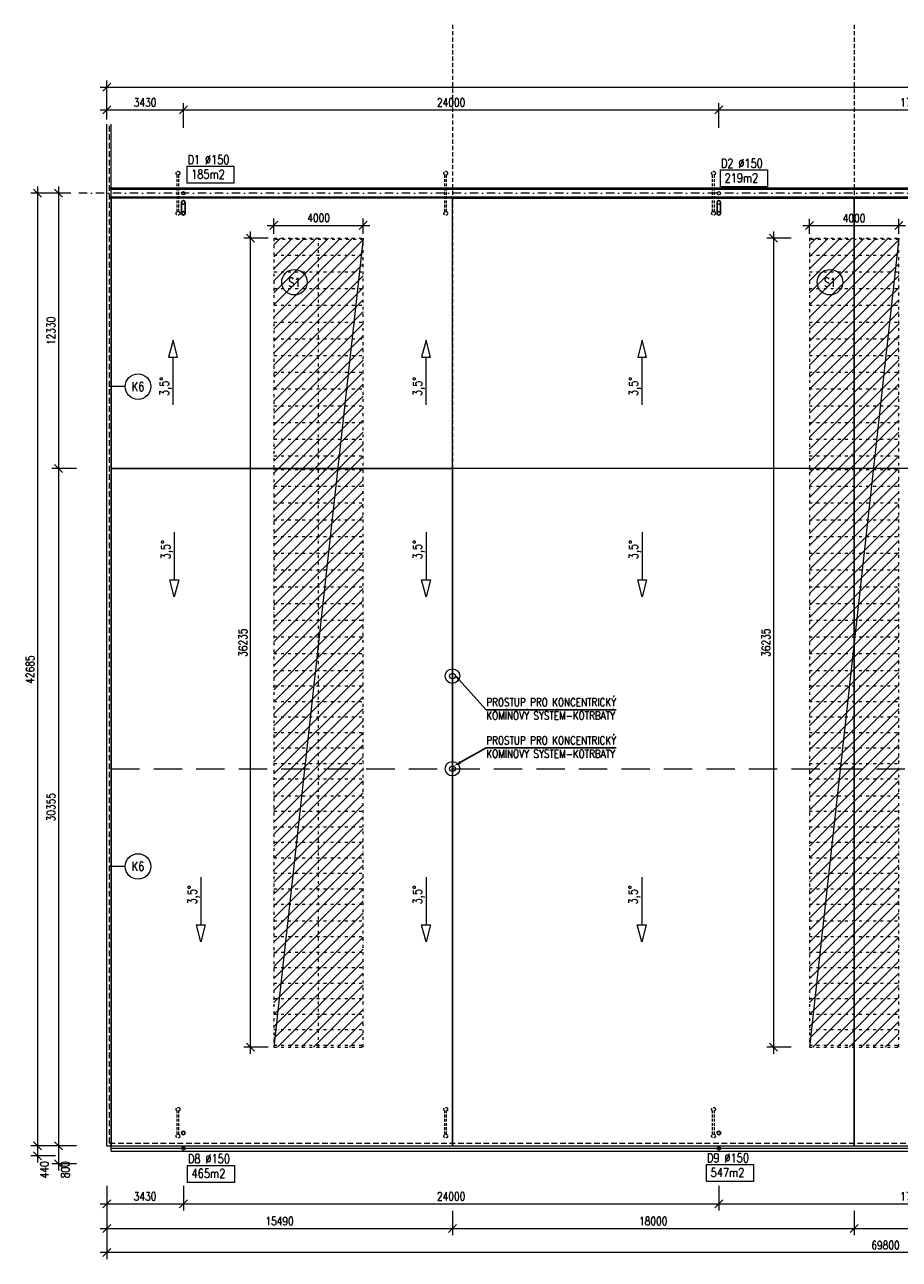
# Model space of a CAD drawing. Header units: millimetres. Extents: x -485339 to 350584, y -1189936 to 0.
# Tile 65 of 256: x -279914 to -240717, y -1147765 to -1092443. Entities that reach past the tile are written whole.
import ezdxf
from ezdxf import colors
from ezdxf.entities.mleader import LeaderData, LeaderLine
from ezdxf.enums import TextEntityAlignment as Align
from ezdxf.math import Vec2, Vec3

# ---------------------------------------------------------------- set-up
doc = ezdxf.new("R2010")
doc.units = ezdxf.units.MM
doc.header["$LTSCALE"] = 10
for name, pattern in [('DASHDOT', [25.4, 12.7, -6.35, 0, -6.35]), ('DASHED', [19.05, 12.7, -6.35]), ('DĚLICÍ2', [15.875, 6.35, -3.175, 0, -3.175, 0, -3.175]), ('ČÁRKOVANÁ', [19.05, 12.7, -6.35]), ('ČÁRKOVANÁ2', [9.525, 6.35, -3.175])]:
    doc.linetypes.add(name, pattern=pattern)
doc.layers.get('Defpoints').update_dxf_attribs({"color": 201})
doc.layers.add('Dešt_svod', color=201, linetype='Continuous')
for name, color, linetype, lineweight in [('N_kóty', 10, 'Continuous', 18), ('N_popis', 10, 'Continuous', 18), ('N_čáry_nad', 10, 'DĚLICÍ2', 18), ('N_čáry_plné', 10, 'Continuous', 18), ('N_čáry_pod', 10, 'ČÁRKOVANÁ', 18), ('N_šrary', 10, 'Continuous', 18), ('St_čáry_pod', 250, 'ČÁRKOVANÁ2', 18)]:
    doc.layers.add(name, color=color, linetype=linetype, lineweight=lineweight)
doc.layers.add('St_plocha_místn', color=140, linetype='Continuous', lineweight=18, plot=False)
doc.styles.get("Standard").update_dxf_attribs({"font": 'simplex.shx', "width": 0.8})
doc.dimstyles.new('stavebníM200', dxfattribs={"dimtxt": 370, "dimasz": 360, "dimexe": 300, "dimexo": 200, "dimgap": 150, "dimtad": 1, "dimdec": 0, "dimrnd": 5, "dimtxsty": 'Standard', "dimblk": 'OBLIQUE', "dimcen": -2.5, "dimdle": 300, "dimclrd": 256, "dimclre": 256, "dimclrt": 256, "dimadec": 4, "dimazin": 0, "dimtfac": 1, "dimtdec": 0, "dimtmove": 2, "dimatfit": 3, "dimldrblk": 'OBLIQUE', "dimfxl": 800, "dimfxlon": 1, "dimlwd": -1, "dimlwe": -1, "dimarcsym": 0})

# ---------------------------------------------------------------- blocks, each defined once
blk = doc.blocks.new('_OBLIQUE')
at = {"color": 0, "linetype": 'ByBlock'}
blk.add_line((-0.5, -0.5), (0.5, 0.5), dxfattribs=at)
blk = doc.blocks.new('*D7441')
at = {"layer": 'Defpoints', "color": 0}
for p in [(-277652, -1099998), (-278398, -1112328), (-276033, -1112328)]:
    blk.add_point(p, dxfattribs=at)
at = {"layer": 'N_kóty'}
for p, q in [((-278398, -1099698), (-278398, -1112628)), ((-277852, -1099998), (-278698, -1099998)), ((-277598, -1112328), (-278698, -1112328))]:
    blk.add_line(p, q, dxfattribs=at)
at = {"layer": 'N_kóty', "linetype": 'ByBlock', "xscale": 360, "yscale": 360, "zscale": 360}
for p, rotation in [((-278398, -1099998), 90), ((-278398, -1112328), 270)]:
    blk.add_blockref('_OBLIQUE', p, dxfattribs=dict(at, rotation=rotation))
at = {"layer": 'N_kóty', "ltscale": 2, "insert": (-278733, -1106163), "char_height": 370, "attachment_point": 5, "rotation": 90}
blk.add_mtext('12330', dxfattribs=at)
blk = doc.blocks.new('*D7442')
at = {"layer": 'Defpoints', "color": 0}
for p in [(-276033, -1112328), (-278398, -1142683), (-276233, -1142683)]:
    blk.add_point(p, dxfattribs=at)
at = {"layer": 'N_kóty'}
for p, q in [((-277598, -1112328), (-278698, -1112328)), ((-278398, -1112028), (-278398, -1142983)), ((-277598, -1142683), (-278698, -1142683))]:
    blk.add_line(p, q, dxfattribs=at)
at = {"layer": 'N_kóty', "linetype": 'ByBlock', "xscale": 360, "yscale": 360, "zscale": 360}
for p, rotation in [((-278398, -1112328), 90), ((-278398, -1142683), 270)]:
    blk.add_blockref('_OBLIQUE', p, dxfattribs=dict(at, rotation=rotation))
at = {"layer": 'N_kóty', "ltscale": 2, "insert": (-278733, -1127505), "char_height": 370, "attachment_point": 5, "rotation": 90}
blk.add_mtext('30355', dxfattribs=at)
blk = doc.blocks.new('*D7443')
at = {"layer": 'Defpoints', "color": 0}
for p in [(-276033, -1099998), (-279336, -1142683), (-276233, -1142683)]:
    blk.add_point(p, dxfattribs=at)
at = {"layer": 'N_kóty'}
for p, q in [((-279336, -1099698), (-279336, -1142983)), ((-278536, -1099998), (-279636, -1099998)), ((-278536, -1142683), (-279636, -1142683))]:
    blk.add_line(p, q, dxfattribs=at)
at = {"layer": 'N_kóty', "linetype": 'ByBlock', "xscale": 360, "yscale": 360, "zscale": 360}
for p, rotation in [((-279336, -1099998), 90), ((-279336, -1142683), 270)]:
    blk.add_blockref('_OBLIQUE', p, dxfattribs=dict(at, rotation=rotation))
at = {"layer": 'N_kóty', "ltscale": 2, "insert": (-279671, -1121340), "char_height": 370, "attachment_point": 5, "rotation": 90}
blk.add_mtext('42685', dxfattribs=at)
blk = doc.blocks.new('*D7444')
at = {"layer": 'Defpoints', "color": 0}
for p in [(-276233, -1144387), (-260743, -1144387), (-260743, -1146388)]:
    blk.add_point(p, dxfattribs=at)
at = {"layer": 'N_kóty'}
for p, q in [((-276233, -1145588), (-276233, -1146688)), ((-260743, -1145588), (-260743, -1146688)), ((-276533, -1146388), (-260443, -1146388))]:
    blk.add_line(p, q, dxfattribs=at)
at = {"layer": 'N_kóty', "linetype": 'ByBlock', "xscale": 360, "yscale": 360, "zscale": 360, "rotation": 180}
blk.add_blockref('_OBLIQUE', (-276233, -1146388), dxfattribs=at)
at = {"layer": 'N_kóty', "linetype": 'ByBlock', "xscale": 360, "yscale": 360, "zscale": 360}
blk.add_blockref('_OBLIQUE', (-260743, -1146388), dxfattribs=at)
at = {"layer": 'N_kóty', "ltscale": 2, "insert": (-268488, -1146053), "char_height": 370, "attachment_point": 5}
blk.add_mtext('15490', dxfattribs=at)
blk = doc.blocks.new('*D7445')
at = {"layer": 'Defpoints', "color": 0}
for p in [(-260743, -1144387), (-242743, -1144267), (-242743, -1146388)]:
    blk.add_point(p, dxfattribs=at)
at = {"layer": 'N_kóty'}
for p, q in [((-260743, -1145588), (-260743, -1146688)), ((-242743, -1145588), (-242743, -1146688)), ((-261043, -1146388), (-242443, -1146388))]:
    blk.add_line(p, q, dxfattribs=at)
at = {"layer": 'N_kóty', "linetype": 'ByBlock', "xscale": 360, "yscale": 360, "zscale": 360, "rotation": 180}
blk.add_blockref('_OBLIQUE', (-260743, -1146388), dxfattribs=at)
at = {"layer": 'N_kóty', "linetype": 'ByBlock', "xscale": 360, "yscale": 360, "zscale": 360}
blk.add_blockref('_OBLIQUE', (-242743, -1146388), dxfattribs=at)
at = {"layer": 'N_kóty', "ltscale": 2, "insert": (-251743, -1146053), "char_height": 370, "attachment_point": 5}
blk.add_mtext('18000', dxfattribs=at)
blk = doc.blocks.new('*D7446')
at = {"layer": 'Defpoints', "color": 0}
for p in [(-242743, -1144267), (-225043, -1144387), (-225043, -1146388)]:
    blk.add_point(p, dxfattribs=at)
at = {"layer": 'N_kóty'}
for p, q in [((-242743, -1145588), (-242743, -1146688)), ((-225043, -1145588), (-225043, -1146688)), ((-243043, -1146388), (-224743, -1146388))]:
    blk.add_line(p, q, dxfattribs=at)
at = {"layer": 'N_kóty', "linetype": 'ByBlock', "xscale": 360, "yscale": 360, "zscale": 360, "rotation": 180}
blk.add_blockref('_OBLIQUE', (-242743, -1146388), dxfattribs=at)
at = {"layer": 'N_kóty', "linetype": 'ByBlock', "xscale": 360, "yscale": 360, "zscale": 360}
blk.add_blockref('_OBLIQUE', (-225043, -1146388), dxfattribs=at)
at = {"layer": 'N_kóty', "ltscale": 2, "insert": (-233893, -1146053), "char_height": 370, "attachment_point": 5}
blk.add_mtext('17700', dxfattribs=at)
blk = doc.blocks.new('*D7448')
at = {"layer": 'Defpoints', "color": 0}
for p in [(-276233, -1144387), (-206433, -1144827), (-276233, -1147465)]:
    blk.add_point(p, dxfattribs=at)
at = {"layer": 'N_kóty'}
for p, q in [((-276233, -1146665), (-276233, -1147765)), ((-206433, -1146665), (-206433, -1147765)), ((-206133, -1147465), (-276533, -1147465))]:
    blk.add_line(p, q, dxfattribs=at)
at = {"layer": 'N_kóty', "linetype": 'ByBlock', "xscale": 360, "yscale": 360, "zscale": 360, "rotation": 180}
blk.add_blockref('_OBLIQUE', (-276233, -1147465), dxfattribs=at)
at = {"layer": 'N_kóty', "linetype": 'ByBlock', "xscale": 360, "yscale": 360, "zscale": 360}
blk.add_blockref('_OBLIQUE', (-206433, -1147465), dxfattribs=at)
at = {"layer": 'N_kóty', "ltscale": 2, "insert": (-241334, -1147130), "char_height": 370, "attachment_point": 5}
blk.add_mtext('69800', dxfattribs=at)
blk = doc.blocks.new('*D7449')
at = {"layer": 'Defpoints', "color": 0}
for p in [(-272803, -1142186), (-276233, -1142683), (-272803, -1145279)]:
    blk.add_point(p, dxfattribs=at)
at = {"layer": 'N_kóty'}
for p, q in [((-276233, -1144479), (-276233, -1145579)), ((-272803, -1144479), (-272803, -1145579)), ((-276533, -1145279), (-272503, -1145279))]:
    blk.add_line(p, q, dxfattribs=at)
at = {"layer": 'N_kóty', "linetype": 'ByBlock', "xscale": 360, "yscale": 360, "zscale": 360, "rotation": 180}
blk.add_blockref('_OBLIQUE', (-276233, -1145279), dxfattribs=at)
at = {"layer": 'N_kóty', "linetype": 'ByBlock', "xscale": 360, "yscale": 360, "zscale": 360}
blk.add_blockref('_OBLIQUE', (-272803, -1145279), dxfattribs=at)
at = {"layer": 'N_kóty', "ltscale": 2, "insert": (-274518, -1144944), "char_height": 370, "attachment_point": 5}
blk.add_mtext('3430', dxfattribs=at)
blk = doc.blocks.new('*D7450')
at = {"layer": 'Defpoints', "color": 0}
for p in [(-272803, -1142186), (-248803, -1142186), (-248803, -1145279)]:
    blk.add_point(p, dxfattribs=at)
at = {"layer": 'N_kóty'}
for p, q in [((-272803, -1144479), (-272803, -1145579)), ((-248803, -1144479), (-248803, -1145579)), ((-273103, -1145279), (-248503, -1145279))]:
    blk.add_line(p, q, dxfattribs=at)
at = {"layer": 'N_kóty', "linetype": 'ByBlock', "xscale": 360, "yscale": 360, "zscale": 360, "rotation": 180}
blk.add_blockref('_OBLIQUE', (-272803, -1145279), dxfattribs=at)
at = {"layer": 'N_kóty', "linetype": 'ByBlock', "xscale": 360, "yscale": 360, "zscale": 360}
blk.add_blockref('_OBLIQUE', (-248803, -1145279), dxfattribs=at)
at = {"layer": 'N_kóty', "ltscale": 2, "insert": (-260803, -1144944), "char_height": 370, "attachment_point": 5}
blk.add_mtext('24000', dxfattribs=at)
blk = doc.blocks.new('*D7451')
at = {"layer": 'Defpoints', "color": 0}
for p in [(-248803, -1142186), (-231283, -1142106), (-231283, -1145279)]:
    blk.add_point(p, dxfattribs=at)
at = {"layer": 'N_kóty'}
for p, q in [((-248803, -1144479), (-248803, -1145579)), ((-231283, -1144479), (-231283, -1145579)), ((-249103, -1145279), (-230983, -1145279))]:
    blk.add_line(p, q, dxfattribs=at)
at = {"layer": 'N_kóty', "linetype": 'ByBlock', "xscale": 360, "yscale": 360, "zscale": 360, "rotation": 180}
blk.add_blockref('_OBLIQUE', (-248803, -1145279), dxfattribs=at)
at = {"layer": 'N_kóty', "linetype": 'ByBlock', "xscale": 360, "yscale": 360, "zscale": 360}
blk.add_blockref('_OBLIQUE', (-231283, -1145279), dxfattribs=at)
at = {"layer": 'N_kóty', "ltscale": 2, "insert": (-240043, -1144944), "char_height": 370, "attachment_point": 5}
blk.add_mtext('17520', dxfattribs=at)
blk = doc.blocks.new('*D7457')
at = {"layer": 'Defpoints', "color": 0}
for p in [(-272803, -1096263), (-276233, -1096898), (-272803, -1099998)]:
    blk.add_point(p, dxfattribs=at)
at = {"layer": 'N_kóty'}
for p, q in [((-276533, -1096263), (-272503, -1096263)), ((-276233, -1096698), (-276233, -1095963)), ((-272803, -1097063), (-272803, -1095963))]:
    blk.add_line(p, q, dxfattribs=at)
at = {"layer": 'N_kóty', "linetype": 'ByBlock', "xscale": 360, "yscale": 360, "zscale": 360, "rotation": 180}
blk.add_blockref('_OBLIQUE', (-276233, -1096263), dxfattribs=at)
at = {"layer": 'N_kóty', "linetype": 'ByBlock', "xscale": 360, "yscale": 360, "zscale": 360}
blk.add_blockref('_OBLIQUE', (-272803, -1096263), dxfattribs=at)
at = {"layer": 'N_kóty', "ltscale": 2, "insert": (-274518, -1095928), "char_height": 370, "attachment_point": 5}
blk.add_mtext('3430', dxfattribs=at)
blk = doc.blocks.new('*D7458')
at = {"layer": 'Defpoints', "color": 0}
for p in [(-248803, -1096263), (-272803, -1099998), (-248803, -1099998)]:
    blk.add_point(p, dxfattribs=at)
at = {"layer": 'N_kóty'}
for p, q in [((-273103, -1096263), (-248503, -1096263)), ((-272803, -1097063), (-272803, -1095963)), ((-248803, -1097063), (-248803, -1095963))]:
    blk.add_line(p, q, dxfattribs=at)
at = {"layer": 'N_kóty', "linetype": 'ByBlock', "xscale": 360, "yscale": 360, "zscale": 360, "rotation": 180}
blk.add_blockref('_OBLIQUE', (-272803, -1096263), dxfattribs=at)
at = {"layer": 'N_kóty', "linetype": 'ByBlock', "xscale": 360, "yscale": 360, "zscale": 360}
blk.add_blockref('_OBLIQUE', (-248803, -1096263), dxfattribs=at)
at = {"layer": 'N_kóty', "ltscale": 2, "insert": (-260803, -1095928), "char_height": 370, "attachment_point": 5}
blk.add_mtext('24000', dxfattribs=at)
blk = doc.blocks.new('*D7459')
at = {"layer": 'Defpoints', "color": 0}
for p in [(-231283, -1096263), (-248803, -1099998), (-231283, -1099998)]:
    blk.add_point(p, dxfattribs=at)
at = {"layer": 'N_kóty'}
for p, q in [((-249103, -1096263), (-230983, -1096263)), ((-248803, -1097063), (-248803, -1095963)), ((-231283, -1097063), (-231283, -1095963))]:
    blk.add_line(p, q, dxfattribs=at)
at = {"layer": 'N_kóty', "linetype": 'ByBlock', "xscale": 360, "yscale": 360, "zscale": 360, "rotation": 180}
blk.add_blockref('_OBLIQUE', (-248803, -1096263), dxfattribs=at)
at = {"layer": 'N_kóty', "linetype": 'ByBlock', "xscale": 360, "yscale": 360, "zscale": 360}
blk.add_blockref('_OBLIQUE', (-231283, -1096263), dxfattribs=at)
at = {"layer": 'N_kóty', "ltscale": 2, "insert": (-240043, -1095928), "char_height": 370, "attachment_point": 5}
blk.add_mtext('17520', dxfattribs=at)
blk = doc.blocks.new('*D7464')
at = {"layer": 'Defpoints', "color": 0}
for p in [(-179563, -1095241), (-276233, -1096898), (-179563, -1096898)]:
    blk.add_point(p, dxfattribs=at)
at = {"layer": 'N_kóty'}
for p, q in [((-276533, -1095241), (-179263, -1095241)), ((-276233, -1096041), (-276233, -1094941)), ((-179563, -1096041), (-179563, -1094941))]:
    blk.add_line(p, q, dxfattribs=at)
at = {"layer": 'N_kóty', "linetype": 'ByBlock', "xscale": 360, "yscale": 360, "zscale": 360, "rotation": 180}
blk.add_blockref('_OBLIQUE', (-276233, -1095241), dxfattribs=at)
at = {"layer": 'N_kóty', "linetype": 'ByBlock', "xscale": 360, "yscale": 360, "zscale": 360}
blk.add_blockref('_OBLIQUE', (-179563, -1095241), dxfattribs=at)
at = {"layer": 'N_kóty', "ltscale": 2, "insert": (-227898, -1094906), "char_height": 370, "attachment_point": 5}
blk.add_mtext('96670', dxfattribs=at)
blk = doc.blocks.new('*D7476')
at = {"layer": 'Defpoints', "color": 0}
for p in [(-206433, -1142683), (-278398, -1143483), (-206433, -1143483)]:
    blk.add_point(p, dxfattribs=at)
at = {"layer": 'N_kóty'}
for p, q in [((-278398, -1142383), (-278398, -1143783)), ((-277598, -1142683), (-278698, -1142683)), ((-277598, -1143483), (-278698, -1143483))]:
    blk.add_line(p, q, dxfattribs=at)
at = {"layer": 'N_kóty', "linetype": 'ByBlock', "xscale": 360, "yscale": 360, "zscale": 360}
for p, rotation in [((-278398, -1142683), 90), ((-278398, -1143483), 270)]:
    blk.add_blockref('_OBLIQUE', p, dxfattribs=dict(at, rotation=rotation))
at = {"layer": 'N_kóty', "ltscale": 2, "insert": (-278091, -1143750), "char_height": 370, "attachment_point": 5, "rotation": 90}
blk.add_mtext('800', dxfattribs=at)
blk = doc.blocks.new('*D7477')
at = {"layer": 'Defpoints', "color": 0}
for p in [(-207371, -1142683), (-279336, -1143123), (-207371, -1143123)]:
    blk.add_point(p, dxfattribs=at)
at = {"layer": 'N_kóty'}
for p, q in [((-279336, -1142383), (-279336, -1143423)), ((-278536, -1142683), (-279636, -1142683)), ((-278536, -1143123), (-279636, -1143123))]:
    blk.add_line(p, q, dxfattribs=at)
at = {"layer": 'N_kóty', "linetype": 'ByBlock', "xscale": 360, "yscale": 360, "zscale": 360}
for p, rotation in [((-279336, -1142683), 90), ((-279336, -1143123), 270)]:
    blk.add_blockref('_OBLIQUE', p, dxfattribs=dict(at, rotation=rotation))
at = {"layer": 'N_kóty', "ltscale": 2, "insert": (-279029, -1143750), "char_height": 370, "attachment_point": 5, "rotation": 90}
blk.add_mtext('440', dxfattribs=at)
blk = doc.blocks.new('G$CF626FB6D')
at = {"layer": 'N_čáry_nad', "linetype": 'ByBlock', "ltscale": 2}
for p, q in [((-4050, 0), (-4050, -36237.5)), ((-50, -36237.5), (-50, 0)), ((-50, -55), (-4050, -55)), ((-4050, -20055), (-50, -20055)), ((-4050, -20750), (-50, -20750)), ((-4050, -21445), (-50, -21445)), ((-4050, -22140), (-50, -22140)), ((-4050, -22835), (-50, -22835)), ((-4050, -23530), (-50, -23530)), ((-4050, -24225), (-50, -24225)), ((-4050, -25670), (-50, -25670)), ((-4050, -26365), (-50, -26365)), ((-4050, -27060), (-50, -27060)), ((-4050, -27755), (-50, -27755)), ((-4050, -28450), (-50, -28450)), ((-4050, -29145), (-50, -29145)), ((-4050, -29840), (-50, -29840)), ((-4050, -31285), (-50, -31285)), ((-4050, -31980), (-50, -31980)), ((-4050, -32675), (-50, -32675)), ((-4050, -33370), (-50, -33370)), ((-4050, -34065), (-50, -34065)), ((-4050, -34760), (-50, -34760)), ((-4050, -35455), (-50, -35455)), ((-4050, -36150), (-50, -36150))]:
    blk.add_line(p, q, dxfattribs=at)
for points in [[(-4050, 0), (-50, 0)], [(-2050, -36237.5), (-2050, -55)], [(-4050, -750), (-50, -750)], [(-4050, -1500), (-50, -1500)], [(-4050, -2250), (-50, -2250)], [(-4050, -3000), (-50, -3000)], [(-4050, -3750), (-50, -3750)], [(-4050, -4500), (-50, -4500)], [(-4050, -5250), (-50, -5250)], [(-4050, -6000), (-50, -6000)], [(-4050, -6750), (-50, -6750)], [(-4050, -7500), (-50, -7500)], [(-4050, -8250), (-50, -8250)], [(-4050, -9000), (-50, -9000)], [(-4050, -9750), (-50, -9750)], [(-4050, -10360), (-50, -10360)], [(-4050, -11110), (-50, -11110)], [(-4050, -11860), (-50, -11860)], [(-4050, -12610), (-50, -12610)], [(-4050, -13360), (-50, -13360)], [(-4050, -14110), (-50, -14110)], [(-4050, -14860), (-50, -14860)], [(-4050, -15610), (-50, -15610)], [(-4050, -16360), (-50, -16360)], [(-4050, -17110), (-50, -17110)], [(-4050, -17860), (-50, -17860)], [(-4050, -18610), (-50, -18610)], [(-4050, -19360), (-50, -19360)], [(-4050, -24975), (-50, -24975)], [(-4050, -30590), (-50, -30590)], [(-4050, -36237.5), (-50, -36237.5)]]:
    blk.add_lwpolyline(points, dxfattribs=at)
blk = doc.blocks.new('*D8666')
at = {"layer": 'Defpoints', "color": 0}
for p in [(-269796, -1102015), (-268742, -1102015), (-268742, -1138253)]:
    blk.add_point(p, dxfattribs=at)
at = {"layer": 'N_kóty', "ltscale": 2}
for p, q in [((-268996, -1102015), (-270096, -1102015)), ((-269796, -1138553), (-269796, -1101715)), ((-268996, -1138253), (-270096, -1138253))]:
    blk.add_line(p, q, dxfattribs=at)
at = {"layer": 'N_kóty', "linetype": 'ByBlock', "xscale": 360, "yscale": 360, "zscale": 360}
for p, rotation in [((-269796, -1102015), 90), ((-269796, -1138253), 270)]:
    blk.add_blockref('_OBLIQUE', p, dxfattribs=dict(at, rotation=rotation))
at = {"layer": 'N_kóty', "ltscale": 2, "insert": (-270131, -1120134), "char_height": 370, "attachment_point": 5, "rotation": 90}
blk.add_mtext('36235', dxfattribs=at)
blk = doc.blocks.new('*D8667')
at = {"layer": 'Defpoints', "color": 0}
for p in [(-264742, -1101434), (-268742, -1102015), (-264742, -1102015)]:
    blk.add_point(p, dxfattribs=at)
at = {"layer": 'N_kóty', "ltscale": 2}
for p, q in [((-269042, -1101434), (-264442, -1101434)), ((-268742, -1101815), (-268742, -1101134)), ((-264742, -1101815), (-264742, -1101134))]:
    blk.add_line(p, q, dxfattribs=at)
at = {"layer": 'N_kóty', "linetype": 'ByBlock', "xscale": 360, "yscale": 360, "zscale": 360, "rotation": 180}
blk.add_blockref('_OBLIQUE', (-268742, -1101434), dxfattribs=at)
at = {"layer": 'N_kóty', "linetype": 'ByBlock', "xscale": 360, "yscale": 360, "zscale": 360}
blk.add_blockref('_OBLIQUE', (-264742, -1101434), dxfattribs=at)
at = {"layer": 'N_kóty', "ltscale": 2, "insert": (-266742, -1101099), "char_height": 370, "attachment_point": 5}
blk.add_mtext('4000', dxfattribs=at)
blk = doc.blocks.new('*D8668')
at = {"layer": 'Defpoints', "color": 0}
for p in [(-240742, -1101447), (-244742, -1102015), (-240742, -1102015)]:
    blk.add_point(p, dxfattribs=at)
at = {"layer": 'N_kóty', "ltscale": 2}
for p, q in [((-245042, -1101447), (-240442, -1101447)), ((-244742, -1101815), (-244742, -1101147)), ((-240742, -1101815), (-240742, -1101147))]:
    blk.add_line(p, q, dxfattribs=at)
at = {"layer": 'N_kóty', "linetype": 'ByBlock', "xscale": 360, "yscale": 360, "zscale": 360, "rotation": 180}
blk.add_blockref('_OBLIQUE', (-244742, -1101447), dxfattribs=at)
at = {"layer": 'N_kóty', "linetype": 'ByBlock', "xscale": 360, "yscale": 360, "zscale": 360}
blk.add_blockref('_OBLIQUE', (-240742, -1101447), dxfattribs=at)
at = {"layer": 'N_kóty', "ltscale": 2, "insert": (-242742, -1101112), "char_height": 370, "attachment_point": 5}
blk.add_mtext('4000', dxfattribs=at)
blk = doc.blocks.new('*D8669')
at = {"layer": 'Defpoints', "color": 0}
for p in [(-244742, -1102015), (-246357, -1138253), (-244742, -1138253)]:
    blk.add_point(p, dxfattribs=at)
at = {"layer": 'N_kóty', "ltscale": 2}
for p, q in [((-245557, -1102015), (-246657, -1102015)), ((-246357, -1101715), (-246357, -1138553)), ((-245557, -1138253), (-246657, -1138253))]:
    blk.add_line(p, q, dxfattribs=at)
at = {"layer": 'N_kóty', "linetype": 'ByBlock', "xscale": 360, "yscale": 360, "zscale": 360}
for p, rotation in [((-246357, -1102015), 90), ((-246357, -1138253), 270)]:
    blk.add_blockref('_OBLIQUE', p, dxfattribs=dict(at, rotation=rotation))
at = {"layer": 'N_kóty', "ltscale": 2, "insert": (-246692, -1120134), "char_height": 370, "attachment_point": 5, "rotation": 90}
blk.add_mtext('36235', dxfattribs=at)

msp = doc.modelspace()

# ---------------------------------------------------------------- hatches: boundary and pattern name
at = {"layer": 'N_šrary', "linetype": 'DASHED'}
h = msp.add_hatch(dxfattribs=at)
h.set_pattern_fill('ANSI31', color=256, scale=120)
h.set_pattern_definition([(45, (-123876.9, -507532.73), (-269.40768, 269.40768), [])])
h.paths.add_polyline_path([(-268742, -1138252.9), (-264742, -1138252.9), (-264742, -1102015.4), (-268742, -1102015.4)])
h = msp.add_hatch(dxfattribs=at)
h.set_pattern_fill('ANSI31', color=256, scale=120)
h.set_pattern_definition([(45, (-99876.9, -507532.73), (-269.40768, 269.40768), [])])
h.paths.add_polyline_path([(-244742, -1138252.9), (-240742, -1138252.9), (-240742, -1102015.4), (-244742, -1102015.4)])

# ---------------------------------------------------------------- linework, layer by layer
at = {"layer": 'Dešt_svod'}
for points in [[(-272883.8, -1100406.5), (-272883.8, -1100897.9)], [(-272723.8, -1100406.5), (-272723.8, -1100897.9)], [(-248883.8, -1100406.5), (-248883.8, -1100897.9)], [(-248723.8, -1100406.5), (-248723.8, -1100897.9)]]:
    msp.add_lwpolyline(points, dxfattribs=at)
for centre in [(-272803.8, -1100406.5), (-248803.8, -1100406.5), (-272803.8, -1100897.9), (-248803.8, -1100897.9), (-272802.8, -1142105.7), (-248802.8, -1142105.7)]:
    msp.add_circle(centre, 80, dxfattribs=at)
at = {"layer": 'N_kóty'}
for centre in [(-272802.8, -1142797.2), (-248802.8, -1142797.2)]:
    msp.add_circle(centre, 75, dxfattribs=at)
at = {"layer": 'N_popis'}
for points in [[(-272633.3, -1098788.8), (-270533.7, -1098788.8), (-270533.7, -1099549.7), (-272633.3, -1099549.7)], [(-248730, -1098952.2), (-246630.4, -1098952.2), (-246630.4, -1099713.1), (-248730, -1099713.1)], [(-273264.7, -1106578), (-273464, -1107336.1), (-273065.5, -1107336.1)], [(-261925.4, -1106578), (-262124.6, -1107336.1), (-261726.1, -1107336.1)], [(-252243.3, -1106578), (-252442.5, -1107336.1), (-252044, -1107336.1)], [(-273208.8, -1118075.9), (-273408.1, -1117317.8), (-273009.6, -1117317.8)], [(-261925.4, -1118075.9), (-262124.6, -1117317.8), (-261726.1, -1117317.8)], [(-252243.3, -1118075.9), (-252442.5, -1117317.8), (-252044, -1117317.8)], [(-272019.6, -1133540.2), (-272218.8, -1132782.1), (-271820.3, -1132782.1)], [(-261925.4, -1133540.2), (-262124.6, -1132782.1), (-261726.1, -1132782.1)], [(-252260.6, -1133540.2), (-252459.8, -1132782.1), (-252061.3, -1132782.1)], [(-272611.9, -1143559.2), (-270512.3, -1143559.2), (-270512.3, -1144320.1), (-272611.9, -1144320.1)], [(-249352.2, -1143517.9), (-247252.6, -1143517.9), (-247252.6, -1144278.8), (-249352.2, -1144278.8)]]:
    msp.add_lwpolyline(points, close=True, dxfattribs=at)
for points in [[(-264742, -1102015.4), (-268742, -1138252.9)], [(-240742, -1102015.4), (-244742, -1138252.9)], [(-273264.7, -1109476.5), (-273264.7, -1107336.1)], [(-261925.4, -1109476.5), (-261925.4, -1107336.1)], [(-252243.3, -1109476.5), (-252243.3, -1107336.1)], [(-275406.5, -1108659.6), (-276126.6, -1108659.6)], [(-273208.8, -1115177.4), (-273208.8, -1117317.8)], [(-261925.4, -1115177.4), (-261925.4, -1117317.8)], [(-252243.3, -1115177.4), (-252243.3, -1117317.8)], [(-275406.5, -1130161.8), (-276126.6, -1130161.8)], [(-272019.6, -1130641.8), (-272019.6, -1132782.1)], [(-261925.4, -1130641.8), (-261925.4, -1132782.1)], [(-252260.6, -1130641.8), (-252260.6, -1132782.1)]]:
    msp.add_lwpolyline(points, dxfattribs=at)
for centre in [(-267825, -1103983.4), (-243825, -1103983.4), (-274834.6, -1108659.6), (-274834.6, -1130161.8)]:
    msp.add_circle(centre, 571.9, dxfattribs=at)
at = {"layer": 'N_čáry_nad', "linetype": 'DASHDOT', "ltscale": 3}
msp.add_lwpolyline([(-178801, -1099997.9), (-277652.3, -1099997.9)], dxfattribs=at)
at = {"layer": 'N_čáry_plné'}
for points in [[(-276232.7, -1142682.9), (-276232.7, -1096897.9)], [(-276032.7, -1142922.9), (-276032.7, -1096897.9)], [(-179563, -1099772.9), (-276112.7, -1099772.9)], [(-179563, -1099822.9), (-276112.7, -1099822.9)], [(-179563, -1100172.9), (-276112.7, -1100172.9)], [(-179563, -1100222.9), (-276112.7, -1100222.9)], [(-268792, -1112327.9), (-276032.7, -1112327.9)], [(-244792, -1112326.9), (-264692, -1112326.9)], [(-276032.7, -1142782.9), (-206432.7, -1142782.9)], [(-276032.7, -1142922.9), (-206432.7, -1142922.9)]]:
    msp.add_lwpolyline(points, dxfattribs=at)
for centre in [(-272802.8, -1099997.9), (-248802.8, -1099997.9)]:
    msp.add_circle(centre, 75, dxfattribs=at)
at = {"layer": 'N_čáry_plné', "lineweight": 18}
for centre, radius in [((-260743, -1121631.5), 325), ((-260743, -1121631.5), 125), ((-260743, -1125782.9), 325), ((-260743, -1125782.9), 125)]:
    msp.add_circle(centre, radius, dxfattribs=at)
at = {"layer": 'N_čáry_pod', "ltscale": 2}
for points in [[(-276112.7, -1142562.9), (-276112.7, -1096897.9)], [(-276232.7, -1142682.9), (-206432.7, -1142682.9)], [(-276112.7, -1142562.9), (-206432.7, -1142562.9)]]:
    msp.add_lwpolyline(points, dxfattribs=at)
at = {"layer": 'N_čáry_pod', "ltscale": 10}
msp.add_lwpolyline([(-276032.7, -1125782.9), (-206232.7, -1125782.9)], dxfattribs=at)
at = {"layer": 'St_plocha_místn'}
for points in [[(-276032.7, -1112326.9), (-260742, -1112326.9), (-260742, -1100222.9), (-276032.7, -1100222.9)], [(-242742, -1112326.9), (-260742, -1112326.9), (-260742, -1100222.9), (-242742, -1100222.9)], [(-225042.7, -1112326.9), (-242742, -1112326.9), (-242742, -1100222.9), (-225042.7, -1100222.9)], [(-276032.7, -1142682.9), (-260742, -1142682.9), (-260742, -1112326.9), (-276032.7, -1112326.9)], [(-260742, -1142682.9), (-242742, -1142682.9), (-242742, -1112326.9), (-260742, -1112326.9)], [(-242742, -1142682.9), (-225042.7, -1142682.9), (-225042.7, -1112326.9), (-242742, -1112326.9)]]:
    msp.add_lwpolyline(points, close=True, dxfattribs=at)
at = {"layer": 'St_čáry_pod', "color": 150, "ltscale": 3}
for points in [[(-260743, -1092443.2), (-260743, -1142682.9)], [(-242743, -1092443.2), (-242743, -1142562.9)]]:
    msp.add_lwpolyline(points, dxfattribs=at)
at = {"layer": 'St_čáry_pod', "lineweight": 18, "ltscale": 2}
for points in [[(-273082.7, -1100822.9), (-273082.7, -1099172.9)], [(-273002.7, -1100822.9), (-273002.7, -1099172.9)], [(-261082.7, -1100822.9), (-261082.7, -1099172.9)], [(-261002.7, -1100822.9), (-261002.7, -1099172.9)], [(-249082.7, -1100822.9), (-249082.7, -1099172.9)], [(-249002.7, -1100822.9), (-249002.7, -1099172.9)], [(-273082.7, -1142167.9), (-273082.7, -1141117.9)], [(-273002.7, -1142167.9), (-273002.7, -1141117.9)], [(-261082.7, -1142167.9), (-261082.7, -1141117.9)], [(-261002.7, -1142167.9), (-261002.7, -1141117.9)], [(-249082.7, -1142167.9), (-249082.7, -1141117.9)], [(-249002.7, -1142167.9), (-249002.7, -1141117.9)]]:
    msp.add_lwpolyline(points, dxfattribs=at)
at = {"layer": 'St_čáry_pod', "ltscale": 2}
for centre in [(-273042.7, -1099097.9), (-261042.7, -1099097.9), (-249042.7, -1099097.9), (-273042.7, -1100897.9), (-261042.7, -1100897.9), (-249042.7, -1100897.9), (-273042.7, -1141042.9), (-261042.7, -1141042.9), (-249042.7, -1141042.9), (-273042.7, -1142242.9), (-261042.7, -1142242.9), (-249042.7, -1142242.9)]:
    msp.add_circle(centre, 85, dxfattribs=at)

# ---------------------------------------------------------------- block references
at = {"layer": 'N_čáry_nad', "lineweight": 18}
for p in [(-264692, -1102015.4), (-240692, -1102015.4)]:
    msp.add_blockref('G$CF626FB6D', p, dxfattribs=at)

# ---------------------------------------------------------------- texts
at = {"layer": 'N_popis', "width": 0.8}
for s, p in [('D1 %%c150', (-272616.3, -1098691.2)), ('D2 %%c150', (-248713, -1098854.6)), ('185m2', (-272452.5, -1099346.1)), ('219m2', (-248549.2, -1099509.6)), ('D8 %%c150', (-272594.8, -1143461.6)), ('D9 %%c150', (-249335.1, -1143420.4)), ('465m2', (-272431.1, -1144116.6)), ('547m2', (-249171.4, -1144075.3))]:
    msp.add_text(s, height=400, dxfattribs=at).set_placement(p)
for s, p in [('S1', (-267825, -1103983.4)), ('S1', (-243825, -1103983.4)), ('K6', (-274834.6, -1108659.6)), ('K6', (-274834.6, -1130161.8))]:
    msp.add_text(s, height=400, dxfattribs=at).set_placement(p, align=Align.MIDDLE_CENTER)
for p in [(-273449.8, -1109080.1), (-262110.4, -1109080.1), (-252428.3, -1109080.1), (-273393.8, -1116396.7), (-262110.4, -1116396.7), (-252428.3, -1116396.7), (-272204.6, -1131861), (-262110.4, -1131861), (-252445.6, -1131861)]:
    msp.add_text('3,5°', height=400, rotation=90, dxfattribs=at).set_placement(p)

# ---------------------------------------------------------------- dimensions: what is measured, and where the dimension line sits
at = {"layer": 'N_kóty'}
for base, p1, p2, picture, middle in [((-179563, -1095241.2), (-276232.7, -1096897.9), (-179563, -1096897.9), '*D7464', (-227897.9, -1094906.2)), ((-272802.8, -1096262.6), (-276232.7, -1096897.9), (-272802.8, -1099997.9), '*D7457', (-274517.7, -1095927.6)), ((-248802.8, -1096262.6), (-272802.8, -1099997.9), (-248802.8, -1099997.9), '*D7458', (-260802.8, -1095927.6)), ((-231282.7, -1096262.6), (-248802.8, -1099997.9), (-231282.7, -1099997.9), '*D7459', (-240042.7, -1095927.6)), ((-272802.8, -1145279.5), (-276232.7, -1142682.9), (-272802.8, -1142185.7), '*D7449', (-274517.7, -1144944.5)), ((-248802.8, -1145279.5), (-272802.8, -1142185.7), (-248802.8, -1142185.7), '*D7450', (-260802.8, -1144944.5)), ((-231282.7, -1145279.5), (-248802.8, -1142185.7), (-231282.7, -1142105.7), '*D7451', (-240042.7, -1144944.5)), ((-260743, -1146388.4), (-276232.7, -1144387.1), (-260743, -1144387.1), '*D7444', (-268487.9, -1146053.4)), ((-242743, -1146388.4), (-260743, -1144387.1), (-242743, -1144267.1), '*D7445', (-251743, -1146053.4)), ((-225042.7, -1146388.4), (-242743, -1144267.1), (-225042.7, -1144387.1), '*D7446', (-233892.9, -1146053.4))]:
    dim = msp.add_linear_dim(base=base, p1=p1, p2=p2, dimstyle='stavebníM200', dxfattribs=at)
    dim.commit()
    dim.dimension.update_dxf_attribs({"geometry": picture, "text_midpoint": middle})
for base, p1, p2, picture, middle in [((-279335.7, -1142682.9), (-276032.7, -1099997.9), (-276232.7, -1142682.9), '*D7443', (-279670.7, -1121340.4)), ((-278397.7, -1112327.9), (-277652.3, -1099997.9), (-276032.7, -1112327.9), '*D7441', (-278732.7, -1106162.9)), ((-278397.7, -1142682.9), (-276032.7, -1112327.9), (-276232.7, -1142682.9), '*D7442', (-278732.7, -1127505.4))]:
    dim = msp.add_linear_dim(base=base, p1=p1, p2=p2, angle=90, dimstyle='stavebníM200', dxfattribs=at)
    dim.commit()
    dim.dimension.update_dxf_attribs({"geometry": picture, "text_midpoint": middle})
at = {"layer": 'N_kóty', "ltscale": 2}
for base, p1, p2, picture, middle in [((-264742, -1101433.6), (-268742, -1102015.4), (-264742, -1102015.4), '*D8667', (-266742, -1101098.6)), ((-240742, -1101447), (-244742, -1102015.4), (-240742, -1102015.4), '*D8668', (-242742, -1101112))]:
    dim = msp.add_linear_dim(base=base, p1=p1, p2=p2, dimstyle='stavebníM200', dxfattribs=at)
    dim.commit()
    dim.dimension.update_dxf_attribs({"geometry": picture, "text_midpoint": middle})
for base, p1, p2, picture, middle in [((-269796.3573395, -1102015.3970747), (-268742.0260534, -1138252.8970747), (-268742.0260534, -1102015.3970747), '*D8666', (-270131.3573395, -1120134.1470747)), ((-246356.8355252, -1138252.8970747), (-244742.0260534, -1102015.3970747), (-244742.0260534, -1138252.8970747), '*D8669', (-246691.8355252, -1120134.1470747))]:
    dim = msp.add_linear_dim(base=base, p1=p1, p2=p2, angle=90, dimstyle='stavebníM200', dxfattribs=at)
    dim.commit()
    dim.dimension.update_dxf_attribs({"geometry": picture, "text_midpoint": middle})
at = {"layer": 'N_kóty'}
for base, p1, p2, picture, middle in [((-279335.7, -1143122.9), (-207370.8, -1142682.9), (-207370.8, -1143122.9), '*D7477', (-279029.2, -1143750.5)), ((-278397.7, -1143482.9), (-206432.7, -1142682.9), (-206432.7, -1143482.9), '*D7476', (-278091.1, -1143750.5))]:
    dim = msp.add_linear_dim(base=base, p1=p1, p2=p2, angle=90, dimstyle='stavebníM200', dxfattribs=at)
    dim.commit()
    dim.dimension.update_dxf_attribs({"geometry": picture, "text_midpoint": middle, "dimtype": 160})
dim = msp.add_linear_dim(base=(-276232.7, -1147465.5), p1=(-206432.7, -1144827.1), p2=(-276232.7, -1144387.1), dimstyle='stavebníM200', dxfattribs=at)
dim.commit()
dim.dimension.update_dxf_attribs({"geometry": '*D7448', "text_midpoint": (-241333.7, -1147130.5), "dimtype": 160})

# ---------------------------------------------------------------- leaders
at = {"layer": 'N_popis'}
ml = msp.add_multileader_mtext('Standard', dxfattribs=at)
ml.set_content('{\\A1;\\C256;PROSTUP PRO KONCENTRICKÝ \\PKOMÍNOVÝ SYSTÉM-KOTRBATÝ}')
ml.set_leader_properties()
ml.build(insert=Vec2(0, 0))
ml.multileader.update_dxf_attribs({"text_left_attachment_type": 6, "text_right_attachment_type": 6, "arrow_head_size": 360})
ctx = ml.context
ctx.base_point, ctx.char_height, ctx.arrow_head_size, ctx.plane_origin = Vec3(-259225.8, -1123137.2), 360, 360, Vec3(-258435.5, -1121915.7)
ctx.left_attachment, ctx.right_attachment = 6, 6
notes = []
notes.append((ctx, [(0, (1, 1, 0), (-259233.8, -1123137.2), (1, 0), 8, [(0, [(-260694.1, -1121516.4)], 0, [])])]))
ctx.mtext.insert, ctx.mtext.flow_direction = Vec3(-259223.8, -1122622.9), 5
ml = msp.add_multileader_mtext('Standard', dxfattribs=at)
ml.set_content('{\\A1;\\C256;PROSTUP PRO KONCENTRICKÝ \\PKOMÍNOVÝ SYSTÉM-KOTRBATÝ}')
ml.set_leader_properties()
ml.build(insert=Vec2(0, 0))
ml.multileader.update_dxf_attribs({"text_left_attachment_type": 6, "text_right_attachment_type": 6, "arrow_head_size": 360})
ctx = ml.context
ctx.base_point, ctx.char_height, ctx.arrow_head_size, ctx.plane_origin = Vec3(-259225.8, -1124846.9), 360, 360, Vec3(-258435.5, -1123625.4)
ctx.left_attachment, ctx.right_attachment = 6, 6
notes.append((ctx, [(0, (1, 1, 0), (-259233.8, -1124846.9), (1, 0), 8, [(0, [(-260694.1, -1125667.9)], 0, [])])]))
ctx.mtext.insert, ctx.mtext.flow_direction = Vec3(-259223.8, -1124332.6), 5
for ctx, leaders in notes:
    for number, flags, end, landing, length, lines in leaders:
        leader = LeaderData()
        leader.index, (leader.has_last_leader_line, leader.has_dogleg_vector, leader.attachment_direction) = number, flags
        leader.last_leader_point, leader.dogleg_vector, leader.dogleg_length = Vec3(end), Vec3(landing), length
        for number, points, colour, breaks in lines:
            line = LeaderLine()
            line.index, line.vertices, line.color, line.breaks = number, Vec3.list(points), colors.encode_raw_color(colour), breaks
            leader.lines.append(line)
        ctx.leaders.append(leader)

doc.saveas('drawing.dxf')
